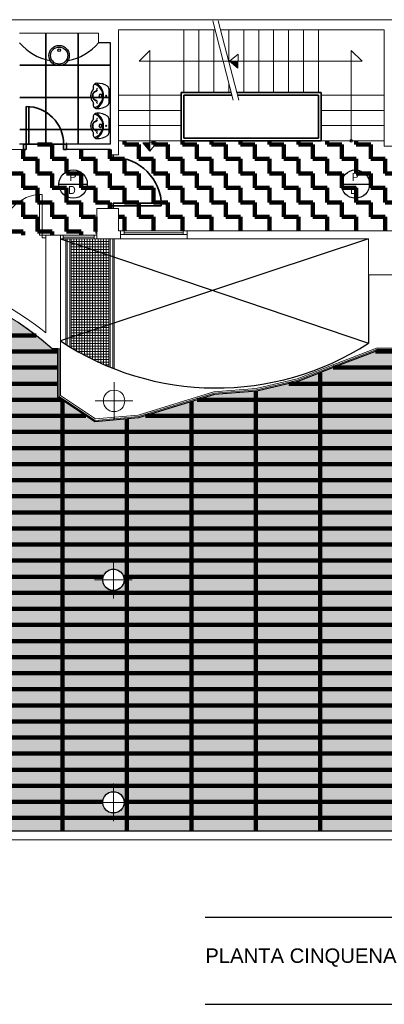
# Model space of a CAD drawing. Header units: metres. Extents: x -1 to 438, y -6 to 39.
# Tile 4 of 6: x 409 to 416, y 10 to 28. Entities that reach past the tile are written whole.
import ezdxf

# ---------------------------------------------------------------- set-up
doc = ezdxf.new("R2010")
doc.units = ezdxf.units.M
doc.linetypes.add('CONTINUA', pattern=[0])
for name, color, linetype, lineweight in [('P5 LOCAL ACTUAL', 7, 'CONTINUA', 25), ('P5 MURS ACTUAL', 7, 'CONTINUA', 25), ('P5 MURS ENDERROCAT', 7, 'CONTINUA', 25), ('P5 SOSTRE ENDERROCAT', 7, 'CONTINUA', 25)]:
    doc.layers.add(name, color=color, linetype=linetype, lineweight=lineweight)
doc.styles.add('ARIAL', font='arial.ttf')
doc.styles.add('Century Gothic', font='txt')

# ---------------------------------------------------------------- blocks, each defined once
blk = doc.blocks.new('OBJETO_COMPLEJO_0')
at = {"layer": 'P5 MURS ACTUAL', "lineweight": 13, "transparency": 33554687}
for start, end in [(90, 270), (270, 90)]:
    blk.add_arc((415.167, 25.989), 0.025, start, end, dxfattribs=at)

msp = doc.modelspace()

# ---------------------------------------------------------------- hatches: boundary and pattern name
at = {"layer": 'P5 MURS ENDERROCAT', "linetype": 'CONTINUA', "lineweight": 25, "true_color": 0xe14000, "transparency": 33554687}
h = msp.add_hatch(color=22, dxfattribs=at)
h.paths.add_polyline_path([(407.507, 23.419), (404.337, 23.419), (404.337, 23.515), (404.337, 23.641), (404.337, 28.068), (401.259, 28.068), (400.382, 23.641), (400.382, 23.641), (400.312, 23.288), (400.312, 23.288), (398.295, 13.111), (423.713, 13.111), (426.108, 24.667), (426.294, 25.564), (426.813, 28.068), (421.157, 28.068), (421.157, 24.667), (421.157, 24.109), (421.077, 24.109), (421.156, 24.014), (421.174, 23.984), (421.186, 23.951), (421.192, 23.917), (421.192, 23.882), (421.186, 23.848), (421.174, 23.815), (421.156, 23.784), (421.134, 23.758), (421.107, 23.735), (421.077, 23.718), (421.044, 23.706), (421.009, 23.7), (420.975, 23.7), (420.94, 23.706), (420.907, 23.718), (420.877, 23.735), (420.85, 23.758), (420.828, 23.784), (420.81, 23.815), (420.798, 23.848), (420.717, 23.848), (420.717, 23.692), (420.617, 23.692), (420.617, 23.869), (417.447, 23.869), (417.447, 23.489), (417.017, 23.489), (417.017, 22.069), (416.968, 22.069), (416.968, 22.025), (416.967, 22.069), (415.647, 22.069), (414.175, 21.5), (414.171, 21.512), (414.173, 21.499), (413.404, 21.319), (412.616, 21.259), (411.203, 20.819), (410.386, 20.749), (409.697, 21.21), (409.697, 22.11), (409.591, 22.11), (409.554, 22.145), (409.349, 22.317), (409.135, 22.479), (408.913, 22.629), (408.683, 22.767), (408.446, 22.893), (408.203, 23.006), (407.955, 23.107), (407.701, 23.194), (407.507, 23.25)])
h.paths.add_polyline_path([(400.863, 23.911), (400.875, 23.944), (400.893, 23.974), (400.915, 24.001), (400.942, 24.024), (400.972, 24.041), (401.005, 24.053), (401.04, 24.059), (401.074, 24.059), (401.109, 24.053), (401.142, 24.041), (401.172, 24.024), (401.199, 24.001), (401.221, 23.974), (401.239, 23.944), (401.251, 23.911), (401.257, 23.877), (401.257, 23.842), (401.251, 23.808), (401.239, 23.775), (401.221, 23.744), (401.199, 23.718), (401.172, 23.695), (401.078, 23.641), (401.036, 23.641), (400.942, 23.695), (400.915, 23.718), (400.893, 23.744), (400.875, 23.775), (400.863, 23.808), (400.857, 23.842), (400.857, 23.877)], flags=16)
h.paths.add_polyline_path([(410.619, 17.635), (410.592, 17.658), (410.569, 17.684), (410.552, 17.715), (410.54, 17.748), (410.534, 17.782), (410.534, 17.817), (410.54, 17.851), (410.552, 17.884), (410.569, 17.914), (410.592, 17.941), (410.619, 17.964), (410.649, 17.981), (410.682, 17.993), (410.716, 17.999), (410.751, 17.999), (410.786, 17.993), (410.818, 17.981), (410.849, 17.964), (410.876, 17.941), (410.898, 17.914), (410.915, 17.884), (410.927, 17.851), (410.933, 17.817), (410.933, 17.782), (410.927, 17.748), (410.915, 17.715), (410.898, 17.684), (410.876, 17.658), (410.849, 17.635), (410.818, 17.618), (410.786, 17.606), (410.751, 17.6), (410.716, 17.6), (410.682, 17.606), (410.649, 17.618)], flags=16)
h.paths.add_polyline_path([(416.331, 17.851), (416.337, 17.817), (416.337, 17.782), (416.331, 17.748), (416.319, 17.715), (416.301, 17.684), (416.279, 17.658), (416.252, 17.635), (416.222, 17.618), (416.189, 17.606), (416.154, 17.6), (416.12, 17.6), (416.085, 17.606), (416.052, 17.618), (416.022, 17.635), (415.995, 17.658), (415.973, 17.684), (415.955, 17.715), (415.943, 17.748), (415.937, 17.782), (415.937, 17.817), (415.943, 17.851), (415.955, 17.884), (415.973, 17.914), (415.995, 17.941), (416.022, 17.964), (416.052, 17.981), (416.085, 17.993), (416.12, 17.999), (416.154, 17.999), (416.189, 17.993), (416.222, 17.981), (416.252, 17.964), (416.279, 17.941), (416.301, 17.914), (416.319, 17.884)], flags=16)
h.paths.add_polyline_path([(420.877, 17.964), (420.907, 17.981), (420.94, 17.993), (420.975, 17.999), (421.009, 17.999), (421.044, 17.993), (421.077, 17.981), (421.107, 17.964), (421.134, 17.941), (421.156, 17.914), (421.174, 17.884), (421.186, 17.851), (421.192, 17.817), (421.192, 17.782), (421.186, 17.748), (421.174, 17.715), (421.156, 17.684), (421.134, 17.658), (421.107, 17.635), (421.077, 17.618), (421.044, 17.606), (421.009, 17.6), (420.975, 17.6), (420.94, 17.606), (420.907, 17.618), (420.877, 17.635), (420.85, 17.658), (420.828, 17.684), (420.81, 17.715), (420.798, 17.748), (420.792, 17.782), (420.792, 17.817), (420.798, 17.851), (420.81, 17.884), (420.828, 17.914), (420.85, 17.941)], flags=16)
h.paths.add_polyline_path([(421.174, 14.485), (421.156, 14.454), (421.134, 14.428), (421.107, 14.405), (421.077, 14.388), (421.044, 14.376), (421.009, 14.37), (420.975, 14.37), (420.94, 14.376), (420.907, 14.388), (420.877, 14.405), (420.85, 14.428), (420.828, 14.454), (420.81, 14.485), (420.798, 14.518), (420.792, 14.552), (420.792, 14.587), (420.798, 14.621), (420.81, 14.654), (420.828, 14.684), (420.85, 14.711), (420.877, 14.734), (420.907, 14.751), (420.94, 14.763), (420.975, 14.769), (421.009, 14.769), (421.044, 14.763), (421.077, 14.751), (421.107, 14.734), (421.134, 14.711), (421.156, 14.684), (421.174, 14.654), (421.186, 14.621), (421.192, 14.587), (421.192, 14.552), (421.186, 14.518)], flags=16)
h.paths.add_polyline_path([(415.995, 13.791), (416.022, 13.814), (416.052, 13.831), (416.085, 13.843), (416.12, 13.849), (416.154, 13.849), (416.189, 13.843), (416.222, 13.831), (416.252, 13.814), (416.279, 13.791), (416.301, 13.764), (416.319, 13.734), (416.331, 13.701), (416.337, 13.667), (416.337, 13.632), (416.331, 13.598), (416.319, 13.565), (416.301, 13.534), (416.279, 13.508), (416.252, 13.485), (416.222, 13.468), (416.189, 13.456), (416.154, 13.45), (416.12, 13.45), (416.085, 13.456), (416.052, 13.468), (416.022, 13.485), (415.995, 13.508), (415.973, 13.534), (415.955, 13.565), (415.943, 13.598), (415.937, 13.632), (415.937, 13.667), (415.943, 13.701), (415.955, 13.734), (415.973, 13.764)], flags=16)
h.paths.add_polyline_path([(400.935, 17.606), (400.902, 17.618), (400.872, 17.635), (400.845, 17.658), (400.823, 17.684), (400.805, 17.715), (400.793, 17.748), (400.787, 17.782), (400.787, 17.817), (400.793, 17.851), (400.805, 17.884), (400.823, 17.914), (400.845, 17.941), (400.872, 17.964), (400.902, 17.981), (400.935, 17.993), (400.97, 17.999), (401.004, 17.999), (401.039, 17.993), (401.072, 17.981), (401.102, 17.964), (401.129, 17.941), (401.151, 17.914), (401.169, 17.884), (401.181, 17.851), (401.187, 17.817), (401.187, 17.782), (401.181, 17.748), (401.169, 17.715), (401.151, 17.684), (401.129, 17.658), (401.102, 17.635), (401.072, 17.618), (401.039, 17.606), (401.004, 17.6), (400.97, 17.6)], flags=16)
h.paths.add_polyline_path([(400.97, 13.45), (400.935, 13.456), (400.902, 13.468), (400.872, 13.485), (400.845, 13.508), (400.823, 13.534), (400.805, 13.565), (400.793, 13.598), (400.787, 13.632), (400.787, 13.667), (400.793, 13.701), (400.805, 13.734), (400.823, 13.764), (400.845, 13.791), (400.872, 13.814), (400.902, 13.831), (400.935, 13.843), (400.97, 13.849), (401.004, 13.849), (401.039, 13.843), (401.072, 13.831), (401.102, 13.814), (401.129, 13.791), (401.151, 13.764), (401.169, 13.734), (401.181, 13.701), (401.187, 13.667), (401.187, 13.632), (401.181, 13.598), (401.169, 13.565), (401.151, 13.534), (401.129, 13.508), (401.102, 13.485), (401.072, 13.468), (401.039, 13.456), (401.004, 13.45)], flags=16)
h.paths.add_polyline_path([(406.031, 17.748), (406.019, 17.715), (406.001, 17.684), (405.979, 17.658), (405.952, 17.635), (405.922, 17.618), (405.889, 17.606), (405.854, 17.6), (405.82, 17.6), (405.785, 17.606), (405.752, 17.618), (405.722, 17.635), (405.695, 17.658), (405.673, 17.684), (405.655, 17.715), (405.643, 17.748), (405.637, 17.782), (405.637, 17.817), (405.643, 17.851), (405.655, 17.884), (405.673, 17.914), (405.695, 17.941), (405.722, 17.964), (405.752, 17.981), (405.785, 17.993), (405.82, 17.999), (405.854, 17.999), (405.889, 17.993), (405.922, 17.981), (405.952, 17.964), (405.979, 17.941), (406.001, 17.914), (406.019, 17.884), (406.031, 17.851), (406.037, 17.817), (406.037, 17.782)], flags=16)
h.paths.add_polyline_path([(410.818, 13.831), (410.849, 13.814), (410.876, 13.791), (410.898, 13.764), (410.915, 13.734), (410.927, 13.701), (410.933, 13.667), (410.933, 13.632), (410.927, 13.598), (410.915, 13.565), (410.898, 13.534), (410.876, 13.508), (410.849, 13.485), (410.818, 13.468), (410.786, 13.456), (410.751, 13.45), (410.716, 13.45), (410.682, 13.456), (410.649, 13.468), (410.619, 13.485), (410.592, 13.508), (410.569, 13.534), (410.552, 13.565), (410.54, 13.598), (410.534, 13.632), (410.534, 13.667), (410.54, 13.701), (410.552, 13.734), (410.569, 13.764), (410.592, 13.791), (410.619, 13.814), (410.649, 13.831), (410.682, 13.843), (410.716, 13.849), (410.751, 13.849), (410.786, 13.843)], flags=16)
h.paths.add_polyline_path([(405.854, 13.45), (405.82, 13.45), (405.785, 13.456), (405.752, 13.468), (405.722, 13.485), (405.695, 13.508), (405.673, 13.534), (405.655, 13.565), (405.643, 13.598), (405.637, 13.632), (405.637, 13.667), (405.643, 13.701), (405.655, 13.734), (405.673, 13.764), (405.695, 13.791), (405.722, 13.814), (405.752, 13.831), (405.785, 13.843), (405.82, 13.849), (405.854, 13.849), (405.889, 13.843), (405.922, 13.831), (405.952, 13.814), (405.979, 13.791), (406.049, 13.707), (406.049, 13.567), (405.952, 13.485), (405.922, 13.468), (405.889, 13.456)], flags=16)
at = {"layer": 'P5 SOSTRE ENDERROCAT', "linetype": 'CONTINUA', "lineweight": 200, "transparency": 33554687}
h = msp.add_hatch(dxfattribs=at)
h.set_pattern_fill('TRAMA', color=41, scale=0.27, style=0, pattern_type=2)
h.set_pattern_definition([(0, (0.54, 0.54), (0.27, 0.27), [0.27, -0.27]), (90, (0.54, 0.54), (-0.27, 0.27), [0.27, -0.27])])
h.paths.add_polyline_path([(410.677, 25.729), (410.677, 25.829), (409.866, 25.829), (409.866, 25.929), (409.066, 25.929), (409.066, 25.829), (405.887, 25.829), (405.887, 25.929), (405.087, 25.929), (405.087, 25.829), (404.437, 25.829), (404.437, 24.229), (406.177, 24.229), (406.177, 23.419), (407.507, 23.249), (407.507, 24.227), (407.509, 24.227), (407.509, 24.229), (410.427, 24.229), (410.427, 24.729), (410.827, 24.729), (410.827, 24.309), (417.296, 24.309), (417.296, 25.889), (416.927, 25.889), (416.927, 26.039), (415.947, 26.039), (415.947, 25.889), (415.777, 25.889), (415.777, 25.989), (410.87, 25.989), (410.87, 25.929), (410.827, 25.929), (410.827, 25.729)], flags=0)

# ---------------------------------------------------------------- linework, layer by layer
at = {"layer": 'P5 LOCAL ACTUAL', "color": 7, "linetype": 'CONTINUA', "lineweight": 25, "transparency": 33554687}
for p, q in [((409.179, 22.447), (408.96, 22.599)), ((409.389, 22.284), (409.179, 22.447)), ((409.591, 22.11), (409.389, 22.284)), ((409.697, 22.11), (409.591, 22.11)), ((409.697, 21.21), (409.697, 22.11)), ((415.647, 22.069), (414.908, 21.789)), ((417.017, 22.069), (415.647, 22.069)), ((414.908, 21.789), (414.173, 21.499)), ((414.173, 21.499), (413.404, 21.319)), ((413.404, 21.319), (412.616, 21.259)), ((410.386, 20.749), (409.697, 21.21)), ((412.616, 21.259), (411.203, 20.819)), ((411.203, 20.819), (410.386, 20.749)), ((410.534, 17.799), (410.542, 17.856)), ((410.542, 17.856), (410.565, 17.908)), ((410.565, 17.908), (410.603, 17.951)), ((410.603, 17.951), (410.651, 17.981)), ((410.651, 17.981), (410.705, 17.997)), ((410.705, 17.997), (410.762, 17.997)), ((410.762, 17.997), (410.817, 17.981)), ((410.817, 17.981), (410.865, 17.951)), ((410.865, 17.951), (410.902, 17.908)), ((410.902, 17.908), (410.926, 17.856)), ((410.926, 17.856), (410.934, 17.799)), ((410.542, 17.743), (410.534, 17.799)), ((410.565, 17.691), (410.542, 17.743)), ((410.603, 17.648), (410.565, 17.691)), ((410.651, 17.618), (410.603, 17.648)), ((410.865, 17.648), (410.817, 17.618)), ((410.902, 17.691), (410.865, 17.648)), ((410.926, 17.743), (410.902, 17.691)), ((410.934, 17.799), (410.926, 17.743)), ((410.705, 17.601), (410.651, 17.618)), ((410.762, 17.601), (410.705, 17.601)), ((410.817, 17.618), (410.762, 17.601)), ((410.565, 13.758), (410.603, 13.801)), ((410.603, 13.801), (410.651, 13.831)), ((410.651, 13.831), (410.705, 13.847)), ((410.705, 13.847), (410.762, 13.847)), ((410.762, 13.847), (410.817, 13.831)), ((410.817, 13.831), (410.865, 13.801)), ((410.865, 13.801), (410.902, 13.758)), ((410.534, 13.649), (410.542, 13.706)), ((410.542, 13.593), (410.534, 13.649)), ((410.542, 13.706), (410.565, 13.758)), ((410.565, 13.541), (410.542, 13.593)), ((410.902, 13.758), (410.926, 13.706)), ((410.926, 13.593), (410.902, 13.541)), ((410.926, 13.706), (410.934, 13.649)), ((410.934, 13.649), (410.926, 13.593)), ((410.603, 13.498), (410.565, 13.541)), ((410.651, 13.468), (410.603, 13.498)), ((410.705, 13.451), (410.651, 13.468)), ((410.762, 13.451), (410.705, 13.451)), ((410.817, 13.468), (410.762, 13.451)), ((410.865, 13.498), (410.817, 13.468)), ((410.902, 13.541), (410.865, 13.498)), ((398.297, 13.119), (423.715, 13.119))]:
    msp.add_line(p, q, dxfattribs=at)
at = {"layer": 'P5 MURS ACTUAL', "lineweight": 13, "transparency": 33554687}
for p, q in [((400.734, 28.248), (427.484, 28.248)), ((410.457, 27.999), (408.987, 27.999)), ((410.457, 27.819), (410.457, 27.999)), ((410.827, 25.729), (410.827, 28.059)), ((412.628, 28.059), (410.827, 28.059)), ((412.047, 26.889), (412.047, 28.059)), ((412.326, 26.889), (412.326, 28.059)), ((412.605, 26.889), (412.605, 28.059)), ((415.777, 28.059), (412.731, 28.059)), ((412.884, 27.47), (412.884, 28.059)), ((413.163, 26.889), (413.163, 28.059)), ((413.441, 26.889), (413.441, 28.059)), ((413.72, 26.889), (413.72, 28.059)), ((413.999, 26.889), (413.999, 28.059)), ((414.278, 26.889), (414.278, 28.059)), ((414.557, 26.889), (414.557, 28.059)), ((415.777, 25.889), (415.777, 28.059)), ((411.211, 27.474), (411.411, 27.674)), ((411.411, 25.795), (411.411, 27.674)), ((413.057, 27.603), (413.055, 27.343)), ((415.167, 25.989), (415.167, 27.674)), ((415.167, 27.674), (415.367, 27.474)), ((411.211, 27.474), (415.367, 27.474)), ((412.884, 26.889), (412.884, 27.071)), ((410.827, 26.839), (411.997, 26.839)), ((411.997, 25.989), (411.997, 26.889)), ((412.931, 26.889), (411.997, 26.889)), ((412.047, 26.039), (412.047, 26.839)), ((412.943, 26.839), (412.047, 26.839)), ((414.607, 26.889), (413.034, 26.889)), ((414.557, 26.839), (413.047, 26.839)), ((414.557, 26.039), (414.557, 26.839)), ((414.607, 25.989), (414.607, 26.889)), ((415.777, 26.839), (414.607, 26.839)), ((410.827, 26.556), (411.997, 26.556)), ((415.777, 26.556), (414.607, 26.556)), ((410.827, 26.273), (411.997, 26.273)), ((415.777, 26.273), (414.607, 26.273)), ((410.827, 25.989), (415.777, 25.989)), ((411.541, 25.955), (411.281, 25.953)), ((412.047, 26.039), (414.557, 26.039)), ((409.057, 25.829), (405.887, 25.829)), ((410.827, 25.729), (410.677, 25.729)), ((416.077, 25.889), (415.777, 25.889)), ((409.357, 24.229), (409.357, 24.989)), ((409.407, 24.179), (409.407, 24.989)), ((410.727, 24.729), (410.727, 24.829)), ((411.627, 24.829), (410.727, 24.829)), ((410.427, 24.159), (410.427, 24.729)), ((410.827, 24.729), (410.427, 24.729)), ((411.627, 24.779), (410.677, 24.779)), ((410.677, 24.729), (410.677, 24.779)), ((410.827, 24.309), (410.827, 24.729)), ((410.867, 24.309), (410.827, 24.309)), ((410.867, 24.159), (410.867, 24.309)), ((412.107, 24.309), (410.867, 24.309)), ((410.937, 24.239), (410.937, 24.309)), ((410.937, 24.274), (412.037, 24.274)), ((412.037, 24.239), (412.037, 24.309)), ((417.147, 24.309), (412.107, 24.309)), ((412.107, 24.159), (412.107, 24.309)), ((409.357, 24.229), (409.477, 24.229)), ((409.407, 24.179), (409.477, 24.179)), ((409.747, 24.229), (409.477, 24.229)), ((409.477, 22.406), (409.477, 24.229)), ((409.747, 22.11), (409.747, 24.229)), ((409.747, 24.229), (410.427, 24.229)), ((410.427, 24.159), (409.747, 24.159)), ((409.797, 24.159), (409.797, 24.229)), ((409.797, 24.194), (410.377, 24.194)), ((409.847, 22.194), (409.847, 24.159)), ((409.872, 22.179), (409.872, 24.159)), ((409.922, 22.148), (409.922, 24.159)), ((409.947, 22.132), (409.947, 24.159)), ((410.647, 24.109), (409.947, 24.109)), ((410.647, 24.059), (409.947, 24.059)), ((409.997, 22.103), (409.997, 24.159)), ((410.047, 22.074), (410.047, 24.159)), ((410.097, 22.045), (410.097, 24.159)), ((410.147, 22.018), (410.147, 24.159)), ((410.197, 21.991), (410.197, 24.159)), ((410.247, 21.965), (410.247, 24.159)), ((410.297, 21.939), (410.297, 24.159)), ((410.347, 21.914), (410.347, 24.159)), ((410.377, 24.159), (410.377, 24.229)), ((410.397, 21.89), (410.397, 24.159)), ((410.867, 24.159), (410.427, 24.159)), ((410.447, 21.866), (410.447, 24.159)), ((410.497, 21.843), (410.497, 24.159)), ((410.547, 21.821), (410.547, 24.159)), ((410.597, 21.8), (410.597, 24.159)), ((410.647, 21.778), (410.647, 24.159)), ((410.672, 21.768), (410.672, 24.159)), ((410.722, 21.748), (410.722, 24.159)), ((410.747, 21.738), (410.747, 24.159)), ((412.107, 24.239), (410.867, 24.239)), ((410.867, 24.159), (412.107, 24.159)), ((415.487, 24.159), (412.107, 24.159)), ((415.487, 23.489), (415.487, 24.159)), ((410.647, 24.009), (409.947, 24.009)), ((410.647, 23.959), (409.947, 23.959)), ((410.647, 23.909), (409.947, 23.909)), ((410.647, 23.859), (409.947, 23.859)), ((410.647, 23.809), (409.947, 23.809)), ((410.647, 23.759), (409.947, 23.759)), ((410.647, 23.709), (409.947, 23.709)), ((410.647, 23.659), (409.947, 23.659)), ((410.647, 23.609), (409.947, 23.609)), ((410.647, 23.559), (409.947, 23.559)), ((410.647, 23.509), (409.947, 23.509)), ((410.647, 23.459), (409.947, 23.459)), ((410.647, 23.409), (409.947, 23.409)), ((410.647, 23.359), (409.947, 23.359)), ((415.487, 23.489), (417.447, 23.489)), ((410.647, 23.309), (409.947, 23.309)), ((410.647, 23.259), (409.947, 23.259)), ((410.647, 23.209), (409.947, 23.209)), ((410.647, 23.159), (409.947, 23.159)), ((410.647, 23.109), (409.947, 23.109)), ((410.647, 23.059), (409.947, 23.059)), ((410.647, 23.009), (409.947, 23.009)), ((410.647, 22.959), (409.947, 22.959)), ((410.647, 22.909), (409.947, 22.909)), ((410.647, 22.859), (409.947, 22.859)), ((410.647, 22.809), (409.947, 22.809)), ((410.647, 22.759), (409.947, 22.759)), ((410.647, 22.709), (409.947, 22.709)), ((410.647, 22.659), (409.947, 22.659)), ((410.647, 22.609), (409.947, 22.609)), ((410.647, 22.559), (409.947, 22.559)), ((410.647, 22.509), (409.947, 22.509)), ((410.647, 22.459), (409.947, 22.459)), ((410.647, 22.409), (409.947, 22.409)), ((410.647, 22.359), (409.947, 22.359)), ((410.647, 22.309), (409.947, 22.309)), ((410.647, 22.259), (409.947, 22.259)), ((409.591, 22.11), (409.747, 22.11)), ((409.697, 22.11), (409.697, 21.21)), ((409.722, 22.11), (409.722, 21.223)), ((409.747, 22.11), (409.747, 21.236)), ((410.647, 22.209), (409.947, 22.209)), ((410.647, 22.159), (409.947, 22.159)), ((410.647, 22.109), (409.985, 22.109)), ((410.647, 22.059), (410.072, 22.059)), ((414.891, 21.836), (415.638, 22.119)), ((414.899, 21.813), (415.642, 22.094)), ((414.908, 21.789), (415.647, 22.069)), ((415.638, 22.119), (417.017, 22.119)), ((415.642, 22.094), (416.967, 22.094)), ((415.647, 22.069), (417.017, 22.069)), ((410.647, 22.009), (410.162, 22.009)), ((410.647, 21.959), (410.257, 21.959)), ((410.647, 21.909), (410.357, 21.909)), ((410.647, 21.859), (410.462, 21.859)), ((410.647, 21.809), (410.574, 21.809)), ((414.89, 21.836), (414.158, 21.547)), ((414.899, 21.813), (414.164, 21.523)), ((414.908, 21.789), (414.173, 21.499)), ((414.158, 21.547), (413.397, 21.369)), ((414.168, 21.524), (413.4, 21.344)), ((414.173, 21.499), (413.404, 21.319)), ((412.607, 21.309), (411.194, 20.869)), ((413.397, 21.369), (412.607, 21.309)), ((413.4, 21.344), (412.612, 21.284)), ((413.404, 21.319), (412.616, 21.259)), ((409.697, 21.21), (410.386, 20.749)), ((409.722, 21.223), (410.393, 20.775)), ((409.747, 21.236), (410.4, 20.801)), ((412.612, 21.284), (411.199, 20.844)), ((412.616, 21.259), (411.203, 20.819)), ((411.203, 20.819), (410.386, 20.749)), ((411.199, 20.844), (410.393, 20.775)), ((411.194, 20.869), (410.4, 20.801)), ((397.703, 12.949), (424.313, 12.949))]:
    msp.add_line(p, q, dxfattribs=at)
at = {"layer": 'P5 MURS ACTUAL', "linetype": 'CONTINUA', "lineweight": 13, "transparency": 33554687}
for p, q in [((412.967, 26.749), (412.584, 28.228)), ((413.07, 26.749), (412.688, 28.228)), ((412.896, 27.474), (413.057, 27.603)), ((412.896, 27.474), (413.055, 27.343)), ((411.412, 25.793), (411.281, 25.953)), ((411.412, 25.793), (411.541, 25.955))]:
    msp.add_line(p, q, dxfattribs=at)
at = {"layer": 'P5 MURS ACTUAL', "color": 180, "linetype": 'CONTINUA', "transparency": 33554687}
for p, q in [((410.677, 27.819), (410.457, 27.819)), ((410.677, 25.929), (410.677, 27.819)), ((409.107, 25.829), (409.107, 26.629)), ((409.157, 25.929), (409.157, 26.628)), ((409.057, 25.929), (408.987, 25.929)), ((409.057, 25.829), (409.057, 25.929)), ((409.157, 25.929), (409.057, 25.929)), ((409.807, 25.829), (409.807, 25.929)), ((409.857, 25.929), (409.807, 25.929)), ((410.677, 25.929), (409.857, 25.929)), ((409.857, 25.829), (409.857, 25.929)), ((409.107, 25.829), (409.057, 25.829)), ((409.857, 25.829), (409.807, 25.829)), ((410.677, 25.829), (409.857, 25.829)), ((410.677, 25.729), (410.677, 25.829)), ((410.677, 25.679), (410.677, 25.729)), ((410.727, 25.679), (410.727, 25.729)), ((410.727, 25.679), (410.677, 25.679)), ((409.747, 24.159), (415.487, 22.214)), ((415.487, 24.159), (409.747, 22.259))]:
    msp.add_line(p, q, dxfattribs=at)
at = {"layer": 'P5 MURS ACTUAL', "color": 180, "transparency": 33554687}
for p, q in [((410.649, 26.967), (410.649, 26.828)), ((410.649, 26.828), (410.649, 26.688)), ((410.649, 26.408), (410.649, 26.269)), ((410.649, 26.269), (410.649, 26.129)), ((415.487, 23.489), (415.487, 22.214)), ((412.447, 11.511), (424.317, 11.511)), ((412.447, 9.883), (424.317, 9.883))]:
    msp.add_line(p, q, dxfattribs=at)
at = {"layer": 'P5 MURS ACTUAL', "color": 7, "linetype": 'CONTINUA', "lineweight": 25, "transparency": 33554687}
for p, q in [((409.72, 25.182), (410.248, 25.182)), ((414.98, 25.182), (415.508, 25.182))]:
    msp.add_line(p, q, dxfattribs=at)
at = {"layer": 'P5 MURS ACTUAL', "color": 180, "linetype": 'CONTINUA', "lineweight": 13, "transparency": 33554687}
for p, q in [((410.747, 20.789), (410.747, 21.489)), ((410.397, 21.139), (411.097, 21.139)), ((410.734, 17.449), (410.734, 18.149)), ((410.384, 17.799), (411.084, 17.799)), ((410.734, 13.299), (410.734, 13.999)), ((410.384, 13.649), (411.084, 13.649))]:
    msp.add_line(p, q, dxfattribs=at)
at = {"layer": 'P5 MURS ACTUAL', "transparency": 33554687}
msp.add_line((398.297, 13.119), (423.715, 13.119), dxfattribs=at)
at = {"layer": 'P5 MURS ACTUAL', "color": 180, "transparency": 33554687}
for centre, radius in [((409.722, 27.579), 0.19), ((409.722, 27.579), 0.16), ((409.722, 27.679), 0.025)]:
    msp.add_circle(centre, radius, dxfattribs=at)
at = {"layer": 'P5 MURS ACTUAL', "color": 7, "linetype": 'CONTINUA', "lineweight": 25, "transparency": 33554687}
for centre in [(409.984, 25.182), (415.244, 25.182)]:
    msp.add_circle(centre, 0.264, dxfattribs=at)
at = {"layer": 'P5 MURS ACTUAL', "lineweight": 13, "transparency": 33554687}
for centre in [(410.747, 21.139), (410.734, 17.799), (410.734, 13.649)]:
    msp.add_circle(centre, 0.2, dxfattribs=at)
at = {"layer": 'P5 MURS ACTUAL', "color": 180, "linetype": 'CONTINUA', "transparency": 33554687}
for centre, radius, start, end in [((409.722, 28.429), 0.955, 219.681, 259.9264), ((409.722, 28.429), 0.955, 280.0736, 320.319), ((409.107, 25.929), 0.7, 0, 90)]:
    msp.add_arc(centre, radius, start, end, dxfattribs=at)
at = {"layer": 'P5 MURS ACTUAL', "lineweight": 13, "transparency": 33554687}
for centre, radius, start, end in [((413.235, 35.597), 8.139, 267.7005, 268.7397), ((413.235, 35.597), 8.149, 267.7932, 268.7407), ((413.235, 35.597), 8.159, 267.8856, 268.7417), ((413.235, 35.597), 8.169, 267.9776, 268.7427), ((413.235, 35.597), 8.179, 268.0691, 268.7437), ((413.235, 35.597), 8.189, 268.1602, 268.7447), ((413.235, 35.597), 8.199, 268.2509, 268.7458), ((413.235, 35.597), 8.209, 268.3412, 268.7468), ((413.235, 35.597), 8.219, 268.4311, 268.7478), ((413.235, 35.597), 8.229, 268.5206, 268.7488), ((413.235, 35.597), 8.239, 268.6097, 268.7498), ((413.235, 35.597), 8.249, 268.6984, 268.7508), ((419.534, 26.133), 8.249, 181.2492, 181.3016), ((419.534, 26.133), 8.239, 181.2502, 181.3903), ((419.534, 26.133), 8.229, 181.2512, 181.4794), ((419.534, 26.133), 8.219, 181.2522, 181.5689), ((419.534, 26.133), 8.209, 181.2532, 181.6588), ((419.534, 26.133), 8.199, 181.2542, 181.7491), ((419.534, 26.133), 8.189, 181.2553, 181.8398), ((419.534, 26.133), 8.179, 181.2563, 181.9309), ((419.534, 26.133), 8.169, 181.2573, 182.0224), ((419.534, 26.133), 8.159, 181.2583, 182.1144), ((419.534, 26.133), 8.149, 181.2593, 182.2068), ((419.534, 26.133), 8.139, 181.2603, 182.2995), ((410.727, 24.779), 0.9, 0, 90), ((409.407, 24.229), 0.76, 90, 180), ((406.212, 18.408), 5.162, 50.7674, 72.8195), ((406.212, 18.408), 5.012, 47.6148, 75.0288)]:
    msp.add_arc(centre, radius, start, end, dxfattribs=at)
at = {"layer": 'P5 MURS ACTUAL', "color": 180, "transparency": 33554687}
for centre, radius, start, end in [((410.423, 26.997), 0.0654, 90, 198.2003), ((410.393, 27.008), 0.0335, 71.2025, 158.7958), ((410.308, 26.829), 0.231, 359.6858, 65.5464), ((410.438, 26.708), 0.355, 58.0933, 92.3957), ((410.27, 26.828), 0.28, 359.8755, 56.7496), ((410.599, 26.967), 0.05, 0, 58.0933), ((410.479, 26.828), 0.17, 137.6007, 180), ((410.479, 26.828), 0.17, 180, 222.3993), ((410.432, 26.827), 0.093, 106.7314, 179.566), ((410.432, 26.828), 0.093, 180.434, 253.2686), ((410.432, 26.827), 0.083, 106.7314, 179.566), ((410.432, 26.828), 0.083, 180.434, 253.2686), ((410.328, 26.966), 0.035, 317.6007, 18.2003), ((410.308, 26.826), 0.231, 294.4536, 0.3142), ((410.396, 26.938), 0.0242, 293.2605, 356.4228), ((410.396, 26.938), 0.0342, 293.2605, 330.8345), ((410.465, 26.935), 0.0451, 127.5015, 177.7203), ((410.27, 26.827), 0.28, 303.2504, 0.1245), ((410.44, 26.92), 0.0141, 109.0265, 175.042), ((410.494, 26.828), 0.0312, 0, 180), ((410.494, 26.828), 0.0312, 180, 0), ((410.494, 26.828), 0.023, 0, 180), ((410.494, 26.828), 0.023, 180, 0), ((410.599, 26.828), 0.0102, 0, 180), ((410.599, 26.828), 0.0102, 180, 0), ((410.328, 26.689), 0.035, 341.7997, 42.3993), ((410.423, 26.658), 0.0654, 161.7997, 270), ((410.393, 26.648), 0.0335, 201.2042, 288.7975), ((410.396, 26.717), 0.0242, 3.5772, 66.7395), ((410.396, 26.717), 0.0342, 29.1655, 66.7395), ((410.465, 26.72), 0.0451, 182.2797, 232.4985), ((410.438, 26.947), 0.355, 267.6043, 301.9067), ((410.44, 26.735), 0.0141, 184.958, 250.9735), ((410.599, 26.688), 0.05, 301.9067, 0), ((410.423, 26.438), 0.0654, 90, 198.2003), ((410.393, 26.449), 0.0335, 71.2025, 158.7958), ((410.308, 26.27), 0.231, 359.6858, 65.5464), ((410.438, 26.149), 0.355, 58.0933, 92.3957), ((410.27, 26.269), 0.28, 359.8755, 56.7496), ((410.599, 26.408), 0.05, 0, 58.0933), ((410.479, 26.269), 0.17, 137.6007, 180), ((410.479, 26.269), 0.17, 180, 222.3993), ((410.432, 26.268), 0.093, 106.7314, 179.566), ((410.432, 26.269), 0.093, 180.434, 253.2686), ((410.432, 26.268), 0.083, 106.7314, 179.566), ((410.432, 26.269), 0.083, 180.434, 253.2686), ((410.328, 26.407), 0.035, 317.6007, 18.2003), ((410.308, 26.267), 0.231, 294.4536, 0.3142), ((410.396, 26.379), 0.0242, 293.2605, 356.4228), ((410.396, 26.379), 0.0342, 293.2605, 330.8345), ((410.465, 26.376), 0.0451, 127.5015, 177.7203), ((410.27, 26.268), 0.28, 303.2504, 0.1245), ((410.44, 26.361), 0.0141, 109.0265, 175.042), ((410.494, 26.269), 0.0312, 0, 180), ((410.494, 26.269), 0.0312, 180, 0), ((410.494, 26.269), 0.023, 0, 180), ((410.494, 26.269), 0.023, 180, 0), ((410.599, 26.269), 0.0102, 0, 180), ((410.599, 26.269), 0.0102, 180, 0), ((410.328, 26.13), 0.035, 341.7997, 42.3993), ((410.423, 26.099), 0.0654, 161.7997, 270), ((410.396, 26.158), 0.0242, 3.5772, 66.7395), ((410.396, 26.158), 0.0342, 29.1655, 66.7395), ((410.465, 26.161), 0.0451, 182.2797, 232.4985), ((410.438, 26.388), 0.355, 267.6043, 301.9067), ((410.44, 26.176), 0.0141, 184.958, 250.9735), ((410.599, 26.129), 0.05, 301.9067, 0), ((410.393, 26.088), 0.0335, 201.2042, 288.7975), ((412.652, 26.612), 5.233, 236.2843, 302.8046)]:
    msp.add_arc(centre, radius, start, end, dxfattribs=at)
at = {"layer": 'P5 MURS ENDERROCAT', "color": 180, "transparency": 33554687}
for p, q in [((410.649, 26.967), (410.649, 26.828)), ((410.649, 26.828), (410.649, 26.688)), ((410.649, 26.408), (410.649, 26.269)), ((410.649, 26.269), (410.649, 26.129))]:
    msp.add_line(p, q, dxfattribs=at)
at = {"layer": 'P5 MURS ENDERROCAT', "lineweight": 35, "transparency": 33554687}
for p, q in [((411.997, 25.989), (411.997, 26.889)), ((412.931, 26.889), (411.997, 26.889)), ((412.047, 26.039), (412.047, 26.839)), ((412.943, 26.839), (412.047, 26.839)), ((414.607, 26.889), (413.034, 26.889)), ((414.557, 26.839), (413.047, 26.839)), ((414.557, 26.039), (414.557, 26.839)), ((414.607, 25.989), (414.607, 26.889)), ((411.997, 25.989), (414.607, 25.989)), ((412.047, 26.039), (414.557, 26.039))]:
    msp.add_line(p, q, dxfattribs=at)
at = {"layer": 'P5 MURS ENDERROCAT', "color": 2, "linetype": 'CONTINUA', "lineweight": 35, "transparency": 33554687}
for p, q in [((409.107, 25.829), (409.107, 26.629)), ((409.157, 25.929), (409.157, 26.628)), ((409.057, 25.829), (409.057, 25.929)), ((409.157, 25.929), (409.057, 25.929)), ((409.807, 25.829), (409.807, 25.929)), ((409.857, 25.929), (409.807, 25.929)), ((409.857, 25.829), (409.857, 25.929)), ((409.107, 25.829), (409.057, 25.829)), ((409.857, 25.829), (409.807, 25.829)), ((410.677, 25.679), (410.677, 25.729)), ((410.727, 25.679), (410.727, 25.729)), ((410.727, 25.679), (410.677, 25.679)), ((411.627, 24.829), (410.727, 24.829)), ((410.727, 24.729), (410.727, 24.829)), ((411.627, 24.779), (410.677, 24.779)), ((410.677, 24.729), (410.677, 24.779))]:
    msp.add_line(p, q, dxfattribs=at)
at = {"layer": 'P5 MURS ENDERROCAT', "color": 180, "transparency": 33554687}
for centre, radius, start, end in [((410.423, 26.997), 0.0654, 90, 198.2003), ((410.393, 27.008), 0.0335, 71.2025, 158.7958), ((410.308, 26.829), 0.231, 359.6858, 65.5464), ((410.438, 26.708), 0.355, 58.0933, 92.3957), ((410.27, 26.828), 0.28, 359.8755, 56.7496), ((410.599, 26.967), 0.05, 0, 58.0933), ((410.479, 26.828), 0.17, 137.6007, 180), ((410.479, 26.828), 0.17, 180, 222.3993), ((410.432, 26.827), 0.093, 106.7314, 179.566), ((410.432, 26.828), 0.093, 180.434, 253.2686), ((410.432, 26.827), 0.083, 106.7314, 179.566), ((410.432, 26.828), 0.083, 180.434, 253.2686), ((410.328, 26.966), 0.035, 317.6007, 18.2003), ((410.308, 26.826), 0.231, 294.4536, 0.3142), ((410.396, 26.938), 0.0242, 293.2605, 356.4228), ((410.396, 26.938), 0.0342, 293.2605, 330.8345), ((410.465, 26.935), 0.0451, 127.5015, 177.7203), ((410.27, 26.827), 0.28, 303.2504, 0.1245), ((410.44, 26.92), 0.0141, 109.0265, 175.042), ((410.494, 26.828), 0.0312, 0, 180), ((410.494, 26.828), 0.0312, 180, 0), ((410.494, 26.828), 0.023, 0, 180), ((410.494, 26.828), 0.023, 180, 0), ((410.599, 26.828), 0.0102, 0, 180), ((410.599, 26.828), 0.0102, 180, 0), ((410.328, 26.689), 0.035, 341.7997, 42.3993), ((410.423, 26.658), 0.0654, 161.7997, 270), ((410.393, 26.648), 0.0335, 201.2042, 288.7975), ((410.396, 26.717), 0.0242, 3.5772, 66.7395), ((410.396, 26.717), 0.0342, 29.1655, 66.7395), ((410.465, 26.72), 0.0451, 182.2797, 232.4985), ((410.438, 26.947), 0.355, 267.6043, 301.9067), ((410.44, 26.735), 0.0141, 184.958, 250.9735), ((410.599, 26.688), 0.05, 301.9067, 0), ((410.423, 26.438), 0.0654, 90, 198.2003), ((410.393, 26.449), 0.0335, 71.2025, 158.7958), ((410.308, 26.27), 0.231, 359.6858, 65.5464), ((410.438, 26.149), 0.355, 58.0933, 92.3957), ((410.27, 26.269), 0.28, 359.8755, 56.7496), ((410.599, 26.408), 0.05, 0, 58.0933), ((410.479, 26.269), 0.17, 137.6007, 180), ((410.479, 26.269), 0.17, 180, 222.3993), ((410.432, 26.268), 0.093, 106.7314, 179.566), ((410.432, 26.269), 0.093, 180.434, 253.2686), ((410.432, 26.268), 0.083, 106.7314, 179.566), ((410.432, 26.269), 0.083, 180.434, 253.2686), ((410.328, 26.407), 0.035, 317.6007, 18.2003), ((410.308, 26.267), 0.231, 294.4536, 0.3142), ((410.396, 26.379), 0.0242, 293.2605, 356.4228), ((410.396, 26.379), 0.0342, 293.2605, 330.8345), ((410.465, 26.376), 0.0451, 127.5015, 177.7203), ((410.27, 26.268), 0.28, 303.2504, 0.1245), ((410.44, 26.361), 0.0141, 109.0265, 175.042), ((410.494, 26.269), 0.0312, 0, 180), ((410.494, 26.269), 0.0312, 180, 0), ((410.494, 26.269), 0.023, 0, 180), ((410.494, 26.269), 0.023, 180, 0), ((410.599, 26.269), 0.0102, 0, 180), ((410.599, 26.269), 0.0102, 180, 0), ((410.328, 26.13), 0.035, 341.7997, 42.3993), ((410.423, 26.099), 0.0654, 161.7997, 270), ((410.396, 26.158), 0.0242, 3.5772, 66.7395), ((410.396, 26.158), 0.0342, 29.1655, 66.7395), ((410.465, 26.161), 0.0451, 182.2797, 232.4985), ((410.438, 26.388), 0.355, 267.6043, 301.9067), ((410.44, 26.176), 0.0141, 184.958, 250.9735), ((410.599, 26.129), 0.05, 301.9067, 0), ((410.393, 26.088), 0.0335, 201.2042, 288.7975)]:
    msp.add_arc(centre, radius, start, end, dxfattribs=at)
at = {"layer": 'P5 MURS ENDERROCAT', "color": 2, "linetype": 'CONTINUA', "lineweight": 35, "transparency": 33554687}
for centre, radius in [((409.107, 25.929), 0.7), ((410.727, 24.779), 0.9)]:
    msp.add_arc(centre, radius, 0, 90, dxfattribs=at)
at = {"layer": 'P5 SOSTRE ENDERROCAT', "lineweight": 35, "transparency": 33554687}
for p, q in [((409.475, 25.932), (409.475, 27.998)), ((410.075, 25.932), (410.075, 27.998)), ((408.989, 27.398), (410.675, 27.398)), ((408.989, 26.798), (410.675, 26.798)), ((408.989, 26.198), (410.675, 26.198)), ((409.807, 25.929), (409.157, 25.929))]:
    msp.add_line(p, q, dxfattribs=at)
at = {"layer": 'P5 SOSTRE ENDERROCAT', "lineweight": 200, "transparency": 33554687}
for p, q in [((409.295, 22.359), (400.128, 22.359)), ((409.697, 22.059), (400.068, 22.059)), ((425.568, 22.059), (415.621, 22.059)), ((409.697, 21.759), (400.009, 21.759)), ((425.506, 21.759), (414.832, 21.759)), ((414.587, 13.119), (414.587, 21.663)), ((409.697, 21.459), (399.949, 21.459)), ((413.387, 13.119), (413.387, 21.318)), ((425.444, 21.459), (414.002, 21.459)), ((425.444, 21.459), (414.132, 21.459)), ((409.772, 21.159), (399.89, 21.159)), ((409.787, 13.119), (409.787, 21.15)), ((412.187, 13.119), (412.187, 21.126)), ((425.381, 21.159), (412.295, 21.159)), ((410.222, 20.859), (399.83, 20.859)), ((410.987, 13.119), (410.987, 20.801)), ((425.319, 20.859), (411.332, 20.859)), ((425.257, 20.559), (399.771, 20.559)), ((425.195, 20.259), (399.712, 20.259)), ((425.133, 19.959), (399.652, 19.959)), ((425.071, 19.659), (399.593, 19.659)), ((425.008, 19.359), (399.533, 19.359)), ((424.946, 19.059), (399.474, 19.059)), ((424.884, 18.759), (399.414, 18.759)), ((424.822, 18.459), (399.355, 18.459)), ((424.76, 18.159), (399.296, 18.159)), ((410.543, 17.859), (406.028, 17.859)), ((415.946, 17.859), (410.925, 17.859)), ((424.635, 17.559), (399.177, 17.559)), ((424.573, 17.259), (399.117, 17.259)), ((424.511, 16.959), (399.058, 16.959)), ((424.449, 16.659), (398.998, 16.659)), ((424.387, 16.359), (398.939, 16.359)), ((424.325, 16.059), (398.879, 16.059)), ((424.262, 15.759), (398.82, 15.759)), ((424.2, 15.459), (398.761, 15.459)), ((424.138, 15.159), (398.701, 15.159)), ((424.076, 14.859), (398.642, 14.859)), ((424.014, 14.559), (398.582, 14.559)), ((423.952, 14.259), (398.523, 14.259)), ((423.889, 13.959), (398.463, 13.959)), ((410.534, 13.659), (406.037, 13.659)), ((415.937, 13.659), (410.933, 13.659)), ((423.765, 13.359), (398.345, 13.359))]:
    msp.add_line(p, q, dxfattribs=at)

# ---------------------------------------------------------------- block references
at = {"layer": 'P5 MURS ACTUAL', "lineweight": 13, "transparency": 33554687}
msp.add_blockref('OBJETO_COMPLEJO_0', (0, 0), dxfattribs=at)

# ---------------------------------------------------------------- texts
at = {"layer": 'P5 MURS ACTUAL', "color": 7, "linetype": 'CONTINUA', "lineweight": 25, "transparency": 33554687, "char_height": 0.15, "attachment_point": 7, "style": 'Century Gothic'}
for s, insert, width in [('P', (409.914, 25.241), 0.1975), ('P', (415.174, 25.241), 0.1975), ('D', (409.887, 24.997), 0.23), ('D', (415.147, 24.997), 0.23)]:
    msp.add_mtext(s, dxfattribs=dict(at, insert=insert, width=width))
at = {"layer": 'P5 MURS ACTUAL', "color": 180, "transparency": 33554687, "insert": (412.447, 10.581), "char_height": 0.27, "width": 3.70822, "attachment_point": 7, "style": 'ARIAL'}
msp.add_mtext('\\W1.00;PLANTA CINQUENA', dxfattribs=at)

doc.saveas('drawing.dxf')
